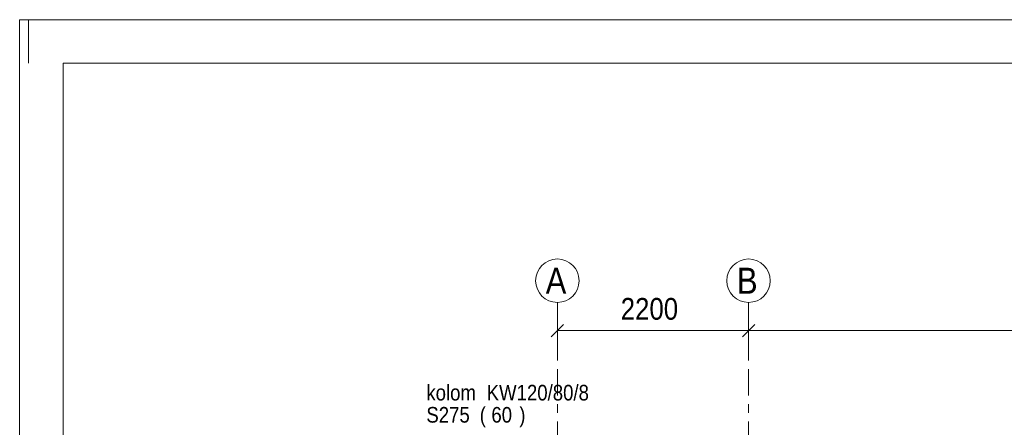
# Model space of a CAD drawing. Header units: millimetres. Extents: x -923 to -82, y -1402 to -808.
# Tile 56 of 109: x -923 to -809, y -855 to -808. Entities that reach past the tile are written whole.
import ezdxf

# ---------------------------------------------------------------- set-up
doc = ezdxf.new("R2010")
doc.units = ezdxf.units.MM
doc.linetypes.add('XKITLINE00', pattern=[0])
doc.linetypes.add('XKITLINE03', pattern=[6, 3, -1, 1, -1])
for name, color, linetype, lineweight in [('Offset', 4, 'Continuous', 0), ('Onderdeel label', 2, 'Continuous', 0), ('Stramien', 4, 'Continuous', 0), ('Tekening kader', 3, 'Continuous', 0)]:
    doc.layers.add(name, color=color, linetype=linetype, lineweight=lineweight)
doc.styles.add('ARIAL', font='arial.ttf')

msp = doc.modelspace()

# ---------------------------------------------------------------- linework, layer by layer
at = {"layer": 'Offset', "linetype": 'XKITLINE00', "lineweight": 0}
for p, q in [((-860.81, -846.55), (-860.81, -841.05)), ((-838.81, -846.55), (-838.81, -841.05)), ((-838.81, -846.55), (-838.81, -841.05)), ((-860.11, -842.85), (-861.52, -844.26)), ((-860.81, -843.55), (-838.81, -843.55)), ((-838.11, -842.85), (-839.52, -844.26)), ((-838.11, -842.85), (-839.52, -844.26)), ((-838.81, -843.55), (-770.31, -843.55))]:
    msp.add_line(p, q, dxfattribs=at)
at = {"layer": 'Offset'}
for p in [(-860.81, -843.55), (-838.81, -843.55), (-838.81, -843.55)]:
    msp.add_point(p, dxfattribs=at)
at = {"layer": 'Stramien', "linetype": 'XKITLINE03', "lineweight": 0}
for p, q in [((-860.81, -1103.01), (-860.81, -840.31)), ((-838.81, -1103.01), (-838.81, -840.31))]:
    msp.add_line(p, q, dxfattribs=at)
at = {"layer": 'Stramien', "linetype": 'XKITLINE00', "lineweight": 0}
for centre in [(-860.81, -837.81), (-838.81, -837.81)]:
    msp.add_circle(centre, 2.5, dxfattribs=at)
at = {"layer": 'Tekening kader', "linetype": 'XKITLINE00', "lineweight": 0}
for p, q in [((-81.67, -807.76), (-922.67, -807.76)), ((-922.67, -807.76), (-922.67, -1401.76)), ((-917.67, -807.76), (-922.67, -807.76)), ((-921.67, -812.76), (-921.67, -807.76)), ((-86.67, -812.76), (-917.67, -812.76)), ((-917.67, -812.76), (-917.67, -1396.76))]:
    msp.add_line(p, q, dxfattribs=at)

# ---------------------------------------------------------------- texts
at = {"layer": 'Offset', "style": 'ARIAL', "width": 0.85}
msp.add_text('2200', height=2.5, dxfattribs=at).set_placement((-853.52, -842.3))
at = {"layer": 'Onderdeel label', "style": 'ARIAL', "width": 0.85}
for s, p in [('kolom', (-875.88, -851.6)), ('KW120/80/8', (-868.94, -851.6)), ('S275', (-875.88, -854.15)), ('(', (-869.74, -854.15)), ('60', (-868.4, -854.15)), (')', (-865.19, -854.15))]:
    msp.add_text(s, height=1.8, dxfattribs=at).set_placement(p)
at = {"layer": 'Stramien', "style": 'ARIAL', "width": 0.85}
for s, p in [('A', (-862.15, -839.31)), ('B', (-840.15, -839.31))]:
    msp.add_text(s, height=3, dxfattribs=at).set_placement(p)

doc.saveas('drawing.dxf')
